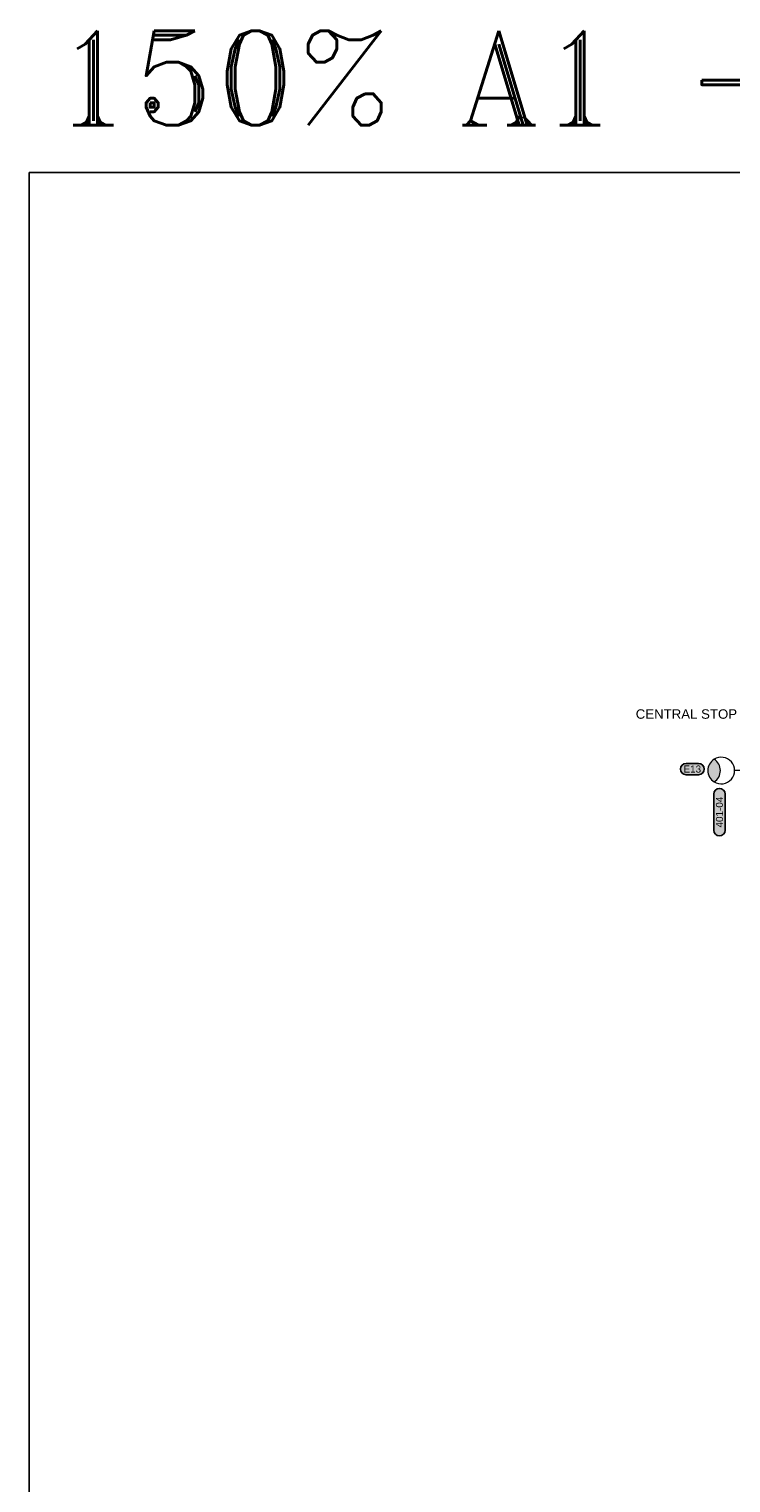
# Model space of a CAD drawing. Extents: x -10604 to 417874, y -84886 to -28187.
# Tile 10 of 32: x 18792 to 29915, y -61753 to -38686. Entities that reach past the tile are written whole.
import ezdxf
from ezdxf.enums import TextEntityAlignment as Align

# ---------------------------------------------------------------- set-up
doc = ezdxf.new("R2010")
doc.units = 0
doc.header["$MEASUREMENT"] = 0
doc.layers.get('0').update_dxf_attribs({"linetype": 'CONTINUOUS'})
doc.layers.add('__Rudá tmavá', color=7, linetype='CONTINUOUS', true_color=0xdb0000)
doc.layers.add('MP2000N', color=7, linetype='CONTINUOUS', plot=False)
doc.styles.add('Arial', font='arial.ttf')
doc.styles.add('GENERATED_STYLE_1', font='arial.ttf')
doc.styles.add('ROMANT', font='romant', dxfattribs={"height": 3})

# ---------------------------------------------------------------- blocks, each defined once
blk = doc.blocks.new('150a1')
at = {"layer": 'MP2000N', "color": 6, "linetype": 'Continuous'}
blk.add_lwpolyline([(-61100, 29150), (0, 29150), (0, 0), (-61100, 0)], close=True, dxfattribs=at)
at = {"layer": 'MP2000N', "color": 6, "linetype": 'Continuous', "style": 'ROMANT'}
blk.add_text('150%%% A1 - 1:50', height=1000, dxfattribs=at).set_placement((-60850, 29650))
blk = doc.blocks.new('Výbojka nástěnná')
h = blk.add_hatch(color=256)
h.dxf.hatch_style = 1
h.paths.add_polyline_path([(120, 363, 0.553992), (-120, 363, 0.553992)])
at = {"color": 7, "lineweight": 13}
for p, q in [((-75, 73), (75, 73)), ((0, 0), (0, 146))]:
    blk.add_line(p, q, dxfattribs=at)
for centre, start, end in [((0, 288), 147.9722, 32.0278), ((0, 288), 32.0278, 147.9722), ((0, 438), 212.0278, 327.9722)]:
    blk.add_arc(centre, 141, start, end, dxfattribs=at)
blk = doc.blocks.new('TEXT POPIS 025')
h = blk.add_hatch(color=21)
h.dxf.hatch_style = 2
edge = h.paths.add_edge_path()
edge.add_arc((654, 0), 600, 270, 450)
edge.add_line((654, 600), (-654, 600))
edge.add_arc((-654, 0), 600, 90, 270)
edge.add_line((-654, -600), (654, -600))
at = {"color": 7}
for p, q in [((-654, 600), (654, 600)), ((-654, -600), (654, -600))]:
    blk.add_line(p, q, dxfattribs=at)
at = {"color": 7, "ltscale": 4}
for centre, start, end in [((-654, 0), 90, 270), ((654, 0), 270, 90)]:
    blk.add_arc(centre, 600, start, end, dxfattribs=at)
at = {"color": 7, "linetype": 'Continuous', "style": 'GENERATED_STYLE_1'}
blk.add_attdef('TEXT', text='', height=750, dxfattribs=at).set_placement((0, 0), align=Align.MIDDLE)
blk = doc.blocks.new('Text žlutý 21')
at = {"true_color": 0xffff33}
h = blk.add_hatch(color=2, dxfattribs=at)
h.dxf.hatch_style = 2
h.paths.add_polyline_path([(-191, 60, 1), (-191, -60), (191, -60, 1), (191, 60)])
at = {"color": 7}
for p, q in [((-191, 60), (191, 60)), ((-191, -60), (191, -60))]:
    blk.add_line(p, q, dxfattribs=at)
at = {"color": 7, "ltscale": 4}
for centre, start, end in [((-191, 0), 90, 270), ((191, 0), 270, 90)]:
    blk.add_arc(centre, 60, start, end, dxfattribs=at)
at = {"color": 7, "linetype": 'Continuous', "style": 'GENERATED_STYLE_1'}
blk.add_attdef('TEXT', text='', height=75, dxfattribs=at).set_placement((0, 0), align=Align.MIDDLE)

msp = doc.modelspace()

# ---------------------------------------------------------------- block references
at = {"ltscale": 4, "xscale": 0.15, "yscale": 0.15, "zscale": 0.15}
msp.add_blockref('TEXT POPIS 025', (29304, -50426), dxfattribs=at).add_auto_attribs({'TEXT': 'E13'})
at = {"layer": '__Rudá tmavá', "xscale": 1.5, "yscale": 1.5, "zscale": 1.5, "rotation": 90}
msp.add_blockref('Výbojka nástěnná', (30194, -50450), dxfattribs=at)
msp.add_blockref('Text žlutý 21', (29734, -51109), dxfattribs=at).add_auto_attribs({'TEXT': '401-04'})
at = {"layer": 'MP2000N', "color": 6, "xscale": 1.5, "yscale": 1.5, "zscale": 1.5}
msp.add_blockref('150a1', (110442, -84687), dxfattribs=at)

# ---------------------------------------------------------------- texts
at = {"layer": '__Rudá tmavá', "style": 'Arial'}
msp.add_text('CENTRAL STOP', height=150, dxfattribs=at).set_placement((28407, -49628))

doc.saveas('drawing.dxf')
